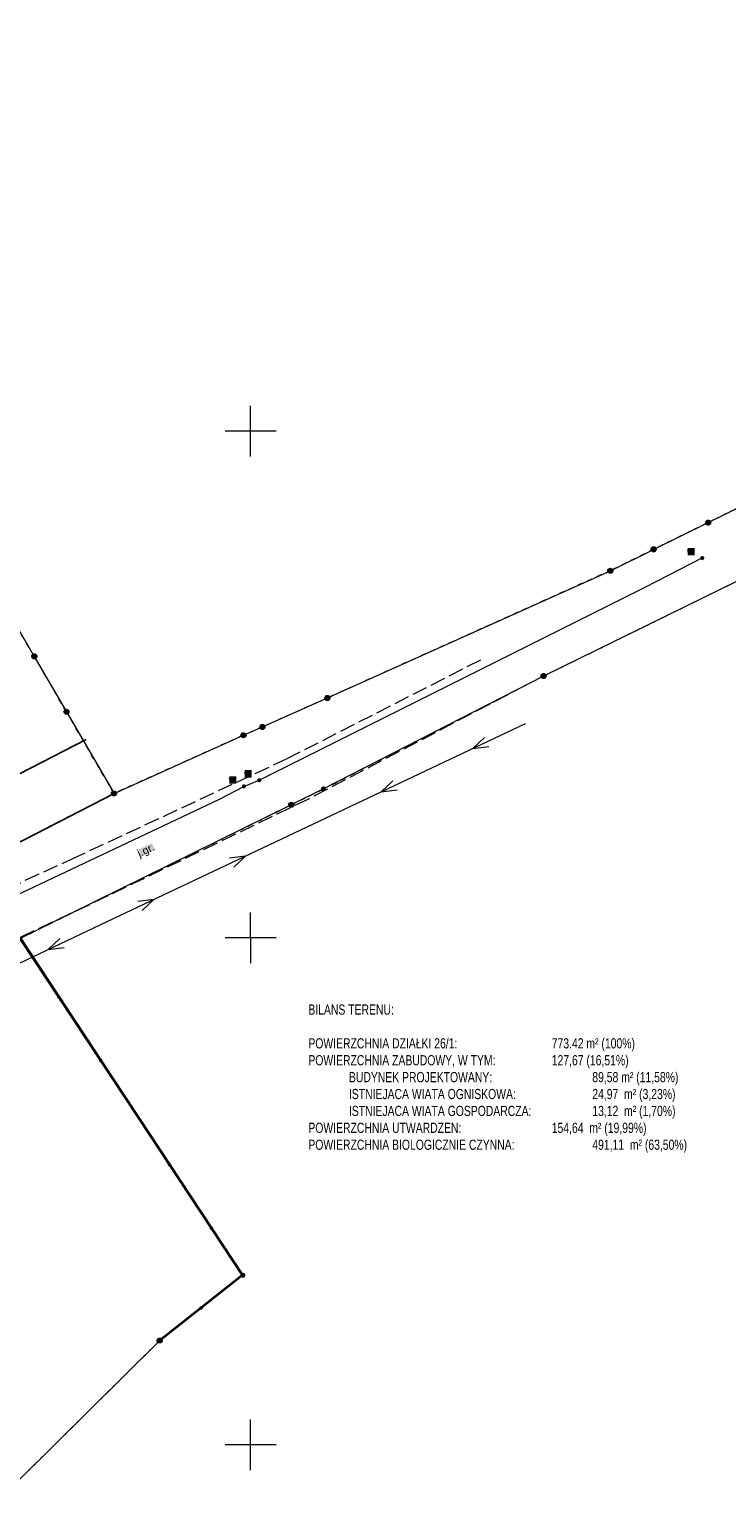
# Model space of a CAD drawing. Extents: x 6414462 to 20492237, y 5756825 to 17376351.
# Tile 119 of 127: x 6498328 to 6498397, y 5809695 to 5809840. Entities that reach past the tile are written whole.
import ezdxf
from ezdxf.enums import TextEntityAlignment as Align

# ---------------------------------------------------------------- set-up
doc = ezdxf.new("R2010")
doc.units = 0
for name, pattern in [('2324-2024 mdcp$0$PRZER1-1', [1, 0.5, -0.5]), ('2324-2024 mdcp$0$PRZER3-1', [2, 1.5, -0.5]), ('Lipnica teren 1$0$HIDDEN2', [0.1875, 0.125, -0.0625])]:
    doc.linetypes.add(name, pattern=pattern)
for name, color, linetype, lineweight in [('2324-2024 mdcp$0$GEPPGD', 7, 'Continuous', 18), ('2324-2024 mdcp$0$GESDZI', 7, 'Continuous', 18), ('2324-2024 mdcp$0$GSLKOG', 7, 'Continuous', 35), ('2324-2024 mdcp$0$GSSKOA', 7, 'Continuous', 18), ('2324-2024 mdcp$0$GSSKOA_O', 7, 'Continuous', 18), ('2324-2024 mdcp$0$Ramka sekcyjna', 7, 'Continuous', 18)]:
    doc.layers.add(name, color=color, linetype=linetype, lineweight=lineweight)
for name, color, linetype, lineweight, true_color in [('2324-2024 mdcp$0$GESUZY', 7, 'Continuous', 18, 0x008000), ('2324-2024 mdcp$0$GULEPR', 1, 'Continuous', 18, 0xff0000), ('2324-2024 mdcp$0$GULWPR', 5, 'Continuous', 18, 0x0000ff), ('2324-2024 mdcp$0$GUPWZA', 5, 'Continuous', 18, 0x0000ff), ('2324-2024 mdcp$0$GUPWZA_O', 5, 'Continuous', 18, 0x0000ff)]:
    doc.layers.add(name, color=color, linetype=linetype, lineweight=lineweight, true_color=true_color)
doc.layers.add('Lipnica hatch 1$0$_HELP', color=21, linetype='Continuous')
doc.layers.add('Lipnica teren 1$0$demontaże', color=10, linetype='Continuous')
for name, color, linetype, true_color in [('Lipnica hatch 1$0$GPP_DROGI', 7, 'Continuous', 0xd1d1d1), ('Lipnica hatch 1$0$GPP_ZIELEŃ', 7, 'Continuous', 0x7f7f3f), ('Lipnica hatch 1$0$PODJAZD', 7, 'Continuous', 0x9d9595), ('Lipnica hatch 1$0$ZABUDOWA', 7, 'Continuous', 0xffff7f), ('Lipnica teren 1$0$780_210430_GRANICE$0$_MPZP_linia zabudowy', 200, 'Lipnica teren 1$0$780_210430_GRANICE$0$V_LINE', 0xbf00ff)]:
    doc.layers.add(name, color=color, linetype=linetype, true_color=true_color)
doc.styles.add('2324-2024 mdcp$0$Arial', font='arial.ttf')
doc.styles.add('Lipnica hatch 1$0$WYMIARY', font='swisscl.ttf')
doc.styles.add('Lipnica teren 1$0$780_210430_GRANICE$0$Standard', font='arial.ttf')
doc.linetypes.add('Lipnica teren 1$0$780_210430_GRANICE$0$V_LINE', pattern='A,12.7,-5.08,["V",Lipnica teren 1$0$780_210430_GRANICE$0$Standard,S=5.08,R=0,X=-2.54,Y=-5.08],-5.08', length=22.86)

# ---------------------------------------------------------------- blocks, each defined once
blk = doc.blocks.new('2324-2024 mdcp$0$SUEP1')
at = {"color": 0}
blk.add_lwpolyline([(-0.75, -0.5), (0.75, 0), (-0.75, 0.5)], dxfattribs=at)
blk = doc.blocks.new('2324-2024 mdcp$0$GUPWZA1')
blk.add_hatch(color=0).paths.add_polyline_path([(-0.2, 0), (-0.193185, -0.051764), (-0.173205, -0.1), (-0.141421, -0.141421), (-0.1, -0.173205), (-0.051764, -0.193185), (0, -0.2), (0.051764, -0.193185), (0.1, -0.173205), (0.141421, -0.141421), (0.173205, -0.1), (0.193185, -0.051764), (0.2, 0), (0.193185, 0.051764), (0.173205, 0.1), (0.141421, 0.141421), (0.1, 0.173205), (0.051764, 0.193185), (0, 0.2), (-0.051764, 0.193185), (-0.1, 0.173205), (-0.141421, 0.141421), (-0.173205, 0.1), (-0.193185, 0.051764), (-0.2, 0)])
blk = doc.blocks.new('2324-2024 mdcp$0$KOLO')
blk.add_hatch(color=0).paths.add_polyline_path([(-0.175, 0), (-0.169037, -0.045293), (-0.151554, -0.0875), (-0.123744, -0.123744), (-0.0875, -0.151554), (-0.045293, -0.169037), (0, -0.175), (0.045293, -0.169037), (0.0875, -0.151554), (0.123744, -0.123744), (0.151554, -0.0875), (0.169037, -0.045293), (0.175, 0), (0.169037, 0.045293), (0.151554, 0.0875), (0.123744, 0.123744), (0.0875, 0.151554), (0.045293, 0.169037), (0, 0.175), (-0.045293, 0.169037), (-0.0875, 0.151554), (-0.123744, 0.123744), (-0.151554, 0.0875), (-0.169037, 0.045293), (-0.175, 0)])
blk = doc.blocks.new('2324-2024 mdcp$0$GSLKOG1')
blk.add_hatch(color=0).paths.add_polyline_path([(-0.175, 0), (-0.169037, -0.045293), (-0.151554, -0.0875), (-0.123744, -0.123744), (-0.0875, -0.151554), (-0.045293, -0.169037), (0, -0.175), (0.045293, -0.169037), (0.0875, -0.151554), (0.123744, -0.123744), (0.151554, -0.0875), (0.169037, -0.045293), (0.175, 0), (0.169037, 0.045293), (0.151554, 0.0875), (0.123744, 0.123744), (0.0875, 0.151554), (0.045293, 0.169037), (0, 0.175), (-0.045293, 0.169037), (-0.0875, 0.151554), (-0.123744, 0.123744), (-0.151554, 0.0875), (-0.169037, 0.045293), (-0.175, 0)])
blk = doc.blocks.new('2324-2024 mdcp$0$GEPPGD1_2')
at = {"true_color": 0xffffff}
blk.add_hatch(color=7, dxfattribs=at).paths.add_polyline_path([(0, -0.25), (0.077254, -0.237764), (0.146946, -0.202254), (0.202254, -0.146946), (0.237764, -0.077254), (0.25, 0), (0.237764, 0.077254), (0.202254, 0.146946), (0.146946, 0.202254), (0.077254, 0.237764), (0, 0.25), (-0.077254, 0.237764), (-0.146946, 0.202254), (-0.202254, 0.146946), (-0.237764, 0.077254), (-0.25, 0), (-0.237764, -0.077254), (-0.202254, -0.146946), (-0.146946, -0.202254), (-0.077254, -0.237764), (0, -0.25)])
blk.add_hatch(color=0).paths.add_polyline_path([(0, -0.045), (0.013906, -0.042798), (0.02645, -0.036406), (0.036406, -0.02645), (0.042798, -0.013906), (0.045, 0), (0.042798, 0.013906), (0.036406, 0.02645), (0.02645, 0.036406), (0.013906, 0.042798), (0, 0.045), (-0.013906, 0.042798), (-0.02645, 0.036406), (-0.036406, 0.02645), (-0.042798, 0.013906), (-0.045, 0), (-0.042798, -0.013906), (-0.036406, -0.02645), (-0.02645, -0.036406), (-0.013906, -0.042798), (0, -0.045)])
blk = doc.blocks.new('2324-2024 mdcp$0$GEPPGD1_1')
at = {"true_color": 0xffffff}
blk.add_hatch(color=7, dxfattribs=at).paths.add_polyline_path([(0, -0.25), (0.077254, -0.237764), (0.146946, -0.202254), (0.202254, -0.146946), (0.237764, -0.077254), (0.25, 0), (0.237764, 0.077254), (0.202254, 0.146946), (0.146946, 0.202254), (0.077254, 0.237764), (0, 0.25), (-0.077254, 0.237764), (-0.146946, 0.202254), (-0.202254, 0.146946), (-0.237764, 0.077254), (-0.25, 0), (-0.237764, -0.077254), (-0.202254, -0.146946), (-0.146946, -0.202254), (-0.077254, -0.237764), (0, -0.25)])
at = {"color": 0}
blk.add_lwpolyline([(0, 0.25), (0.077254, 0.237764), (0.146946, 0.202254), (0.202254, 0.146946), (0.237764, 0.077254), (0.25, 0), (0.237764, -0.077254), (0.202254, -0.146946), (0.146946, -0.202254), (0.077254, -0.237764), (0, -0.25), (-0.077254, -0.237764), (-0.146946, -0.202254), (-0.202254, -0.146946), (-0.237764, -0.077254), (-0.25, 0), (-0.237764, 0.077254), (-0.202254, 0.146946), (-0.146946, 0.202254), (-0.077254, 0.237764)], close=True, dxfattribs=at)
blk = doc.blocks.new('2324-2024 mdcp')
at = {"layer": '2324-2024 mdcp$0$GSSKOA_O', "true_color": 0xffffff}
blk.add_hatch(color=7, dxfattribs=at).paths.add_polyline_path([(6498338.76, 5809758.66), (6498340.26, 5809759.36), (6498340.58, 5809758.68), (6498339.08, 5809757.98), (6498338.76, 5809758.66)], flags=0)
at = {"layer": '2324-2024 mdcp$0$GUPWZA_O', "true_color": 0xffffff}
for points in [[(6498393.08, 5809787.74), (6498393.08, 5809788.49), (6498393.78, 5809788.49), (6498393.78, 5809787.74), (6498393.08, 5809787.74)], [(6498349.4, 5809765.81), (6498349.4, 5809766.56), (6498350.1, 5809766.56), (6498350.1, 5809765.81), (6498349.4, 5809765.81)], [(6498347.89, 5809765.21), (6498347.89, 5809765.96), (6498348.59, 5809765.96), (6498348.59, 5809765.21), (6498347.89, 5809765.21)]]:
    blk.add_hatch(color=7, dxfattribs=at).paths.add_polyline_path(points, flags=0)
at = {"layer": '2324-2024 mdcp$0$GESDZI', "color": 7, "linetype": 'Continuous', "lineweight": 18}
for points in [[(6498086.88, 5809635.22), (6498149.97, 5809671.19), (6498158.45, 5809675.82), (6498183.29, 5809691.27), (6498210.34, 5809702.9), (6498250.84, 5809721.04), (6498255.25, 5809723.19), (6498284.59, 5809737.52), (6498336.53, 5809764.26), (6498349.29, 5809770), (6498351.16, 5809770.82), (6498357.57, 5809773.68), (6498385.47, 5809786.23), (6498389.73, 5809788.34), (6498395.12, 5809790.98), (6498474.92, 5809830.27), (6498519.28, 5809851.17), (6498558.08, 5809869.44), (6498581.52, 5809880.48), (6498706.5, 5809939.35)], [(6498399.71, 5809786.07), (6498378.88, 5809775.84), (6498357.18, 5809764.7), (6498354.01, 5809763.14), (6498327.32, 5809749.98), (6498300.63, 5809736.82), (6498279.96, 5809727.46), (6498275.4, 5809725.39), (6498229.86, 5809704.76), (6498220.93, 5809700.12), (6498216.89, 5809698.02), (6498190.27, 5809685.86), (6498179.39, 5809679.84), (6498167.98, 5809673.48), (6498155.28, 5809667.65), (6498141.81, 5809660.25), (6498134.8, 5809656.39), (6498121.13, 5809648.88), (6498104.66, 5809637.74), (6498088.19, 5809626.61)]]:
    blk.add_lwpolyline(points, dxfattribs=at)
for points in [[(6498336.53, 5809764.26), (6498284.59, 5809737.52), (6498271.4, 5809764.78), (6498259.02, 5809756.58), (6498223.46, 5809812.93), (6498203.85, 5809801.58), (6498188.13, 5809835.51), (6498147.54, 5809813.46), (6498100.03, 5809920.59), (6498204.15, 5809995.92), (6498210.17, 5809985.25), (6498226.36, 5809956.54), (6498245.19, 5809923.13), (6498269.29, 5809880.41), (6498280.36, 5809860.77), (6498282.58, 5809857.31), (6498312.68, 5809805.23), (6498323.75, 5809786.22), (6498328.66, 5809777.78), (6498331.84, 5809772.31)], [(6498300.63, 5809736.82), (6498327.32, 5809749.98), (6498349.24, 5809716.72), (6498341.03, 5809710.28), (6498327.17, 5809696.54)]]:
    blk.add_lwpolyline(points, close=True, dxfattribs=at)
at = {"layer": '2324-2024 mdcp$0$GESUZY', "color": 96, "linetype": '2324-2024 mdcp$0$PRZER1-1', "lineweight": 18, "true_color": 0x008000}
for p, q in [((6498328.66, 5809777.78), (6498325.46, 5809783.28)), ((6498331.84, 5809772.31), (6498328.66, 5809777.78)), ((6498335.04, 5809766.82), (6498331.84, 5809772.31)), ((6498336.53, 5809764.26), (6498335.04, 5809766.82)), ((6498284.59, 5809737.52), (6498336.53, 5809764.26))]:
    blk.add_line(p, q, dxfattribs=at)
for points in [[(6498190.27, 5809685.86), (6498216.89, 5809698.02), (6498220.43, 5809699.86), (6498220.93, 5809700.12), (6498229.86, 5809704.76), (6498251.81, 5809714.7), (6498275.4, 5809725.39), (6498279.96, 5809727.46), (6498300.63, 5809736.82), (6498327.32, 5809749.98), (6498354.01, 5809763.14), (6498357.18, 5809764.7), (6498378.88, 5809775.84), (6498399.71, 5809786.07)], [(6498706.5, 5809939.35), (6498581.52, 5809880.48), (6498558.08, 5809869.44), (6498519.28, 5809851.17), (6498474.92, 5809830.27), (6498395.12, 5809790.98), (6498389.73, 5809788.34), (6498385.47, 5809786.23), (6498357.57, 5809773.68), (6498351.16, 5809770.82), (6498349.29, 5809770), (6498336.53, 5809764.26), (6498284.59, 5809737.52), (6498272.59, 5809731.66), (6498255.25, 5809723.19), (6498250.84, 5809721.04), (6498240.12, 5809716.8), (6498217.74, 5809706.35), (6498210.34, 5809702.9), (6498183.29, 5809691.27), (6498158.45, 5809675.82), (6498149.97, 5809671.19), (6498086.88, 5809635.22)], [(6498266.19, 5809688.39), (6498288.31, 5809700.46), (6498275.4, 5809725.39), (6498279.96, 5809727.46), (6498300.63, 5809736.82), (6498327.32, 5809749.98), (6498349.24, 5809716.72), (6498341.03, 5809710.28), (6498327.17, 5809696.54), (6498311.6, 5809675.84)]]:
    blk.add_lwpolyline(points, dxfattribs=at)
at = {"layer": '2324-2024 mdcp$0$GSLKOG', "color": 7, "linetype": 'Continuous', "lineweight": 35}
blk.add_lwpolyline([(6498306.58, 5809739.64), (6498327.35, 5809749.84), (6498338.93, 5809732.29), (6498349.18, 5809716.73), (6498341.05, 5809710.28)], dxfattribs=at)
at = {"layer": '2324-2024 mdcp$0$GSSKOA', "color": 7, "linetype": '2324-2024 mdcp$0$PRZER3-1', "lineweight": 18}
for points in [[(6498304.13, 5809744.88), (6498332.33, 5809757.77), (6498353.55, 5809767.67), (6498372.83, 5809777.52)], [(6498375.28, 5809773.96), (6498355.71, 5809763.71), (6498334.05, 5809753.25), (6498306.28, 5809740.18), (6498294.56, 5809734.88)]]:
    blk.add_lwpolyline(points, dxfattribs=at)
at = {"layer": '2324-2024 mdcp$0$GULEPR', "color": 1, "linetype": 'Continuous', "lineweight": 18, "true_color": 0xff0000}
blk.add_lwpolyline([(6498200.66, 5809687.34), (6498246.5, 5809709.22), (6498290.94, 5809730.28), (6498335.24, 5809751.33), (6498377.1, 5809771.16)], dxfattribs=at)
at = {"layer": '2324-2024 mdcp$0$GULWPR', "color": 5, "linetype": 'Continuous', "lineweight": 18, "true_color": 0x0000ff}
blk.add_lwpolyline([(6498255.63, 5809720.77), (6498256.39, 5809721.11), (6498298.21, 5809740.67), (6498323.82, 5809752.76), (6498346.94, 5809763.68), (6498349.34, 5809764.96), (6498350.85, 5809765.56), (6498388.9, 5809784.61), (6498394.53, 5809787.49)], dxfattribs=at)
at = {"layer": '2324-2024 mdcp$0$Ramka sekcyjna', "color": 7, "linetype": 'Continuous', "lineweight": 18, "flags": 128}
for points in [[(6498350, 5809797.5), (6498350, 5809802.5)], [(6498352.5, 5809800), (6498347.5, 5809800)], [(6498350, 5809750), (6498350, 5809752.5)], [(6498352.5, 5809750), (6498347.5, 5809750)], [(6498352.5, 5809750), (6498347.5, 5809750)], [(6498350, 5809750), (6498350, 5809747.5)], [(6498350, 5809697.5), (6498350, 5809702.5)], [(6498352.5, 5809700), (6498347.5, 5809700)]]:
    blk.add_lwpolyline(points, dxfattribs=at)
at = {"layer": '2324-2024 mdcp$0$GEPPGD', "color": 7, "linetype": 'Continuous', "lineweight": 18}
for name, p in [('2324-2024 mdcp$0$GEPPGD1_1', (6498395.12, 5809790.98)), ('2324-2024 mdcp$0$GEPPGD1_1', (6498389.73, 5809788.34)), ('2324-2024 mdcp$0$GEPPGD1_1', (6498385.47, 5809786.23)), ('2324-2024 mdcp$0$GEPPGD1_1', (6498328.66, 5809777.78)), ('2324-2024 mdcp$0$GEPPGD1_1', (6498378.88, 5809775.84)), ('2324-2024 mdcp$0$GEPPGD1_1', (6498357.57, 5809773.68)), ('2324-2024 mdcp$0$GEPPGD1_1', (6498331.84, 5809772.31)), ('2324-2024 mdcp$0$GEPPGD1_1', (6498351.16, 5809770.82)), ('2324-2024 mdcp$0$GEPPGD1_1', (6498349.29, 5809770)), ('2324-2024 mdcp$0$GEPPGD1_2', (6498357.18, 5809764.7)), ('2324-2024 mdcp$0$GEPPGD1_1', (6498336.53, 5809764.26)), ('2324-2024 mdcp$0$GEPPGD1_1', (6498354.01, 5809763.14)), ('2324-2024 mdcp$0$GEPPGD1_2', (6498349.24, 5809716.72)), ('2324-2024 mdcp$0$GEPPGD1_1', (6498341.03, 5809710.28))]:
    blk.add_blockref(name, p, dxfattribs=at)
at = {"layer": '2324-2024 mdcp$0$GSLKOG', "color": 7, "linetype": 'Continuous', "lineweight": 35}
for name, p, rotation in [('2324-2024 mdcp$0$KOLO', (6498331.07, 5809744.2), 303.4179883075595), ('2324-2024 mdcp$0$KOLO', (6498331.07, 5809744.2), 303.4179883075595), ('2324-2024 mdcp$0$KOLO', (6498335.21, 5809737.93), 303.4179883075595), ('2324-2024 mdcp$0$KOLO', (6498335.21, 5809737.93), 303.4179883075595), ('2324-2024 mdcp$0$KOLO', (6498341.99, 5809727.64), 303.3745089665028), ('2324-2024 mdcp$0$KOLO', (6498341.99, 5809727.64), 303.3745089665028), ('2324-2024 mdcp$0$KOLO', (6498346.12, 5809721.38), 303.3745089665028), ('2324-2024 mdcp$0$KOLO', (6498346.12, 5809721.38), 303.3745089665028), ('2324-2024 mdcp$0$KOLO', (6498345.12, 5809713.5), 218.4270050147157), ('2324-2024 mdcp$0$KOLO', (6498345.12, 5809713.5), 218.4270050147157), ('2324-2024 mdcp$0$GSLKOG1', (6498341.05, 5809710.28), 218.4270050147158)]:
    blk.add_blockref(name, p, dxfattribs=dict(at, rotation=rotation))
at = {"layer": '2324-2024 mdcp$0$GULEPR', "color": 1, "linetype": 'Continuous', "lineweight": 18, "true_color": 0xff0000}
for p, rotation in [((6498372.58, 5809769.02), 205.3479410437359), ((6498363.54, 5809764.74), 205.3479410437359), ((6498348.8, 5809757.75), 25.34794104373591), ((6498339.76, 5809753.47), 25.34794104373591), ((6498330.72, 5809749.18), 205.415632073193)]:
    blk.add_blockref('2324-2024 mdcp$0$SUEP1', p, dxfattribs=dict(at, rotation=rotation))
at = {"layer": '2324-2024 mdcp$0$GUPWZA', "color": 5, "linetype": 'Continuous', "lineweight": 18, "true_color": 0x0000ff}
for p in [(6498394.53, 5809787.49), (6498349.34, 5809764.96), (6498350.85, 5809765.56)]:
    blk.add_blockref('2324-2024 mdcp$0$GUPWZA1', p, dxfattribs=at)
at = {"layer": '2324-2024 mdcp$0$GSSKOA_O', "color": 7, "linetype": 'Continuous', "lineweight": 0, "style": '2324-2024 mdcp$0$Arial'}
blk.add_text('j.gr.', height=0.75, rotation=25.011, dxfattribs=at).set_placement((6498339.83, 5809758.33), align=Align.CENTER)
at = {"layer": '2324-2024 mdcp$0$GUPWZA_O', "color": 5, "linetype": 'Continuous', "lineweight": 0, "true_color": 0x0000ff, "style": '2324-2024 mdcp$0$Arial'}
for p in [(6498393.78, 5809787.74), (6498348.59, 5809765.21), (6498350.1, 5809765.81)]:
    blk.add_text('w', height=0.75, dxfattribs=at).set_placement(p, align=Align.RIGHT)
blk = doc.blocks.new('Lipnica teren 1')
at = {"elevation": 0.1}
blk.add_lwpolyline([(6498250.661, 5809721.129), (6498255.246, 5809723.193), (6498284.59, 5809737.518), (6498336.53, 5809764.26)], dxfattribs=at)
at = {"layer": 'Lipnica teren 1$0$780_210430_GRANICE$0$_MPZP_linia zabudowy', "color": 150, "true_color": 0x0073e6, "elevation": 0.1}
blk.add_lwpolyline([(6498333.783, 5809769.594), (6498281.9, 5809742.882), (6498271.969, 5809738.033), (6498255.346, 5809729.918), (6498248.199, 5809726.6)], dxfattribs=at)
at = {"layer": 'Lipnica teren 1$0$demontaże', "linetype": 'Lipnica teren 1$0$HIDDEN2'}
blk.add_blockref('2324-2024 mdcp', (0, 0), dxfattribs=at)
blk = doc.blocks.new('Lipnica hatch 1')
at = {"true_color": 0x000000}
h = blk.add_hatch(dxfattribs=at)
h.set_pattern_fill('ANSI31', color=18, scale=0.2, angle=30)
h.paths.add_polyline_path([(6498261.11, 5809757.96), (6498262.43, 5809754.71), (6498268.07, 5809757.02), (6498266.25, 5809761.37)])
h = blk.add_hatch(dxfattribs=at)
h.set_pattern_fill('ANSI31', color=18, scale=0.2, angle=30)
h.paths.add_polyline_path([(6498273.64, 5809753.75), (6498270.62, 5809752), (6498272.58, 5809748.76), (6498275.57, 5809750.52)])
at = {"layer": 'Lipnica hatch 1$0$GPP_DROGI'}
h = blk.add_hatch(color=256, dxfattribs=at)
h.dxf.hatch_style = 1
h.paths.add_polyline_path([(6498268.49, 5809756.24), (6498268.07, 5809757.02), (6498262.43, 5809754.71), (6498262.8, 5809753.82), (6498268.49, 5809756.24)])
h = blk.add_hatch(color=256, dxfattribs=at)
h.dxf.hatch_style = 1
h.paths.add_polyline_path([(6498278.47, 5809734.53), (6498273.07, 5809731.9), (6498271.41, 5809735.31), (6498260.23, 5809729.85), (6498259.26, 5809731.83), (6498265.93, 5809735.09), (6498262.31, 5809742.5), (6498252.2, 5809737.56), (6498251.55, 5809738.91), (6498263.49, 5809744.73), (6498265.57, 5809740.47), (6498273.64, 5809744.41)])
h = blk.add_hatch(color=256, dxfattribs=at)
h.dxf.hatch_style = 1
h.paths.add_polyline_path([(6498261.47, 5809732.91), (6498260.9, 5809734.07), (6498258.69, 5809733), (6498259.26, 5809731.83), (6498261.47, 5809732.91)])
at = {"layer": 'Lipnica hatch 1$0$GPP_ZIELEŃ'}
h = blk.add_hatch(dxfattribs=at)
h.set_pattern_fill('ANSI31', color=256, scale=0.1)
h.set_pattern_definition([(45, (0, 0), (-0.224506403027, 0.224506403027), [])])
h.paths.add_polyline_path([(6498264.33, 5809748.09), (6498245.62, 5809739.77), (6498255.25, 5809723.19), (6498284.59, 5809737.52), (6498271.4, 5809764.78), (6498266.25, 5809761.37), (6498268.07, 5809757.02), (6498268.49, 5809756.24), (6498262.8, 5809753.82), (6498262.43, 5809754.71), (6498261.11, 5809757.96), (6498259.02, 5809756.58), (6498264.33, 5809748.09)])
h.paths.add_polyline_path([(6498265.57, 5809740.47), (6498273.64, 5809744.41), (6498278.47, 5809734.53), (6498273.07, 5809731.9), (6498271.41, 5809735.31), (6498260.23, 5809729.85), (6498259.26, 5809731.83), (6498255.82, 5809730.15), (6498252.2, 5809737.56), (6498251.55, 5809738.91), (6498263.49, 5809744.73), (6498265.57, 5809740.47)], flags=16)
h.paths.add_polyline_path([(6498270.62, 5809752), (6498273.64, 5809753.75), (6498275.57, 5809750.52), (6498272.58, 5809748.76), (6498270.62, 5809752)], flags=16)
at = {"layer": 'Lipnica hatch 1$0$ZABUDOWA', "true_color": 0xfafafa}
h = blk.add_hatch(color=7, dxfattribs=at)
h.dxf.hatch_style = 1
h.paths.add_polyline_path([(6498265.93, 5809735.09), (6498261.47, 5809732.91), (6498260.9, 5809734.07), (6498258.69, 5809733), (6498259.26, 5809731.83), (6498255.82, 5809730.15), (6498252.2, 5809737.56), (6498262.31, 5809742.5)])
at = {"layer": 'Lipnica hatch 1$0$_HELP', "ltscale": 0.1, "const_width": 0.2}
blk.add_lwpolyline([(6498245.62, 5809739.77), (6498255.25, 5809723.19), (6498284.59, 5809737.52), (6498271.4, 5809764.78), (6498259.02, 5809756.58), (6498264.33, 5809748.09), (6498245.62, 5809739.77)], dxfattribs=at)
at = {"layer": 'Lipnica hatch 1$0$_HELP'}
for points in [[(6498261.11, 5809757.96), (6498262.43, 5809754.71), (6498268.07, 5809757.02), (6498266.25, 5809761.37), (6498261.11, 5809757.96)], [(6498262.43, 5809754.71), (6498262.8, 5809753.82), (6498268.49, 5809756.24), (6498268.07, 5809757.02), (6498262.43, 5809754.71)], [(6498273.64, 5809753.75), (6498270.62, 5809752), (6498272.58, 5809748.76), (6498275.57, 5809750.52), (6498273.64, 5809753.75)]]:
    blk.add_lwpolyline(points, close=True, dxfattribs=at)
at = {"layer": 'Lipnica hatch 1$0$PODJAZD', "elevation": 0.1}
blk.add_lwpolyline([(6498278.47, 5809734.53), (6498273.07, 5809731.9), (6498271.41, 5809735.31), (6498260.23, 5809729.85), (6498259.26, 5809731.83), (6498265.93, 5809735.09), (6498262.31, 5809742.5), (6498252.2, 5809737.56), (6498251.55, 5809738.91), (6498263.49, 5809744.73), (6498265.57, 5809740.47), (6498273.64, 5809744.41)], close=True, dxfattribs=at)
at = {"layer": 'Lipnica hatch 1$0$ZABUDOWA', "elevation": 0.1}
blk.add_lwpolyline([(6498265.93, 5809735.09), (6498261.47, 5809732.91), (6498260.9, 5809734.07), (6498258.69, 5809733), (6498259.26, 5809731.83), (6498255.82, 5809730.15), (6498252.2, 5809737.56), (6498262.31, 5809742.5)], close=True, dxfattribs=at)
at = {"layer": 'Lipnica hatch 1$0$_HELP', "color": 0, "insert": (6498355.69, 5809743.44), "char_height": 1, "attachment_point": 1, "style": 'Lipnica hatch 1$0$WYMIARY'}
blk.add_mtext_dynamic_manual_height_columns('BILANS TERENU:\\P\\PPOWIERZCHNIA DZIAŁKI 26/1:^I^I^I773.42 m² (100%)\\PPOWIERZCHNIA ZABUDOWY, W TYM:^I^I127,67 (16,51%)\\P^IBUDYNEK PROJEKTOWANY:^I^I^I89,58 m² (11,58%)\\P^IISTNIEJACA WIATA OGNISKOWA:^I^I24,97  m² (3,23%)\\P^IISTNIEJACA WIATA GOSPODARCZA:^I^I13,12  m² (1,70%)\\PPOWIERZCHNIA UTWARDZEN:^I^I^I154,64  m² (19,99%)^I\\PPOWIERZCHNIA BIOLOGICZNIE CZYNNA:^I^I491,11  m² (63,50%)', width=63.727, gutter_width=62.5, heights=[0], dxfattribs=at)

msp = doc.modelspace()

# ---------------------------------------------------------------- block references
for name in ['Lipnica teren 1', 'Lipnica hatch 1']:
    msp.add_blockref(name, (0, 0))

doc.saveas('drawing.dxf')
